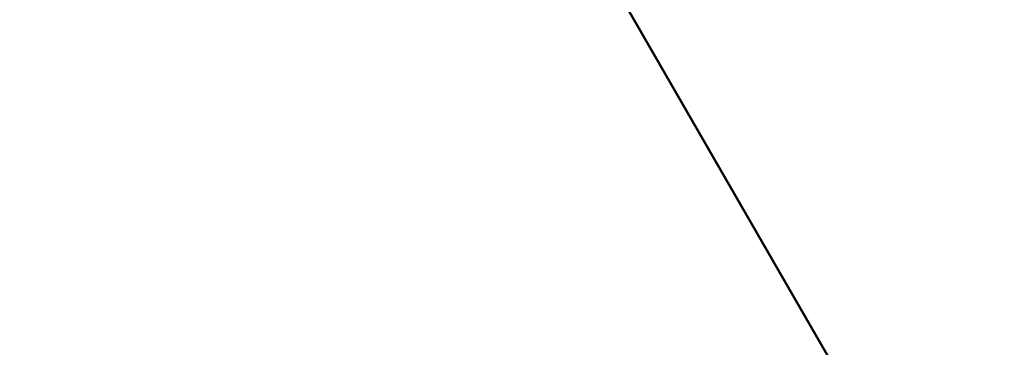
# Model space of a CAD drawing. Header units: millimetres. Extents: x -2000 to 2000, y -2000 to 2000.
# Tile 200 of 256: x 5.413 to 7, y 0.507 to 1.034. Entities that reach past the tile are written whole.
import ezdxf

# ---------------------------------------------------------------- set-up
doc = ezdxf.new("R2010")
doc.units = ezdxf.units.MM
doc.layers.add('E-LITE-EQPM', color=33, linetype='Continuous', lineweight=40)

msp = doc.modelspace()

# ---------------------------------------------------------------- meshes
at = {"layer": 'E-LITE-EQPM'}
mesh = msp.add_polyface(dxfattribs=at)
corners = [(-7, 0, 3962), (-3.5, -6.0622, 3962), (3.5, -6.0622, 3962), (7, 0, 3962), (3.5, 6.0622, 3962), (-3.5, 6.0622, 3962)]
mesh.append_faces([[corners[k] for k in face] for face in [(0, 3, 4, 5)]], dxfattribs={"vtx0": -1})
mesh.append_faces([[corners[k] for k in face] for face in [(1, 2, 3, 0)]], dxfattribs={"vtx2": -1})
mesh = msp.add_polyface(dxfattribs=at)
corners = [(4, 0, 3917), (0, 4, 3917), (-4, 0, 3917), (-7, 0, 3962), (-3.5, 6.0622, 3962), (3.5, 6.0622, 3962), (7, 0, 3962)]
mesh.append_faces([[corners[k] for k in face] for face in [(5, 0, 1), (1, 4, 5)]], dxfattribs={"vtx0": -1, "vtx2": -1})
mesh.append_faces([[corners[k] for k in face] for face in [(6, 0, 5), (3, 4, 2)]], dxfattribs={"vtx1": -1})
mesh.append_faces([[corners[k] for k in face] for face in [(1, 2, 4)]], dxfattribs={"vtx1": -1, "vtx2": -1})

doc.saveas('drawing.dxf')
